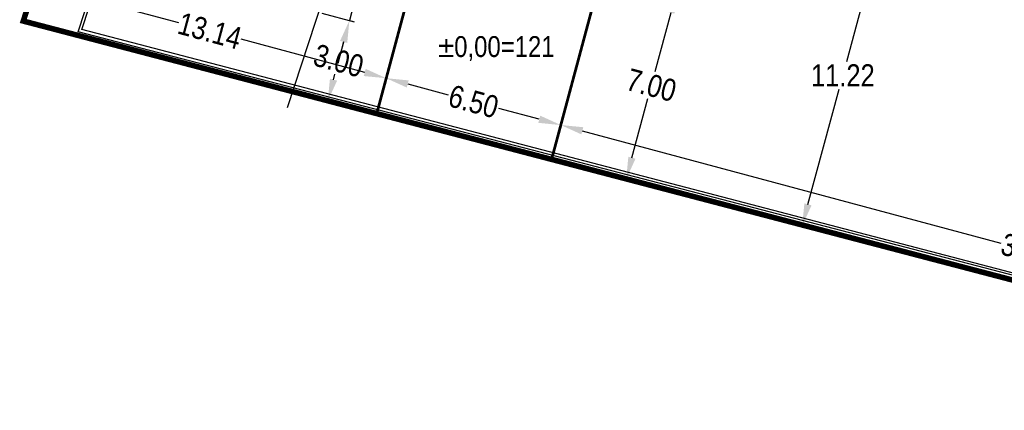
# Model space of a CAD drawing. Extents: x 6414462 to 7495468, y 5756825 to 5824657.
# Tile 9 of 54: x 6497148 to 6497183, y 5810088 to 5810102. Entities that reach past the tile are written whole.
import ezdxf

# ---------------------------------------------------------------- set-up
doc = ezdxf.new("R2010")
doc.units = 0
doc.linetypes.add('Lipnica teren 1$0$ACAD_ISO04W100', pattern=[30, 24, -3, 0, -3])
doc.layers.add('Lipnica teren 1$0$GRANICA', color=1, linetype='Lipnica teren 1$0$ACAD_ISO04W100', true_color=0xff0000)
doc.layers.add('Lipnica teren 1$0$RZĘDNE PROJEKTOWANE', color=7, linetype='Continuous', true_color=0x24aadb)
doc.styles.add('Lipnica teren 1$0$Arial Narrow', font='ARIALN.TTF')
doc.dimstyles.new('Lipnica teren 1$0$Standard', dxfattribs={"dimtxt": 0.8, "dimasz": 0.8, "dimexe": 0.18, "dimexo": 0.0625, "dimgap": 0.09, "dimtad": 0, "dimtih": 1, "dimtoh": 1, "dimzin": 0, "dimdsep": 46, "dimtxsty": 'Lipnica teren 1$0$Arial Narrow', "dimcen": 0.8, "dimadec": 0, "dimazin": 0, "dimtfac": 1, "dimtofl": 0, "dimtmove": 0, "dimatfit": 3, "dimfxl": 1, "dimtolj": 1, "dimtzin": 0, "dimarcsym": 0})

# ---------------------------------------------------------------- blocks, each defined once
blk = doc.blocks.new('*D46')
at = {"color": 0, "lineweight": -2, "transparency": 16777216}
for p, q in [((6497177.243, 5810105.721), (6497178.748, 5810105.315)), ((6497178.365, 5810104.589), (6497177.244, 5810100.44)), ((6497175.857, 5810095.307), (6497176.978, 5810099.457)), ((6497175.058, 5810094.695), (6497175.822, 5810094.488))]:
    blk.add_line(p, q, dxfattribs=at)
at = {"color": 0, "transparency": 16777216}
for points in [[(6497178.237, 5810104.624), (6497178.494, 5810104.555), (6497178.574, 5810105.362)], [(6497175.728, 5810095.342), (6497175.986, 5810095.273), (6497175.648, 5810094.535)]]:
    blk.add_solid(points, dxfattribs=at)
at = {"layer": 'Defpoints', "color": 0, "transparency": 16777216}
for p in [(6497177.183, 5810105.738), (6497174.997, 5810094.711), (6497175.648, 5810094.535)]:
    blk.add_point(p, dxfattribs=at)
at = {"color": 0, "transparency": 16777216, "insert": (6497177.111, 5810099.948), "char_height": 0.8, "attachment_point": 5, "style": 'Lipnica teren 1$0$Arial Narrow'}
blk.add_mtext('\\A1;11.22', dxfattribs=at)
blk = doc.blocks.new('*D48')
at = {"color": 0, "lineweight": -2, "transparency": 16777216}
for p, q in [((6497177.224, 5810105.674), (6497176.771, 5810103.984)), ((6497177.591, 5810103.951), (6497188.745, 5810100.959)), ((6497202.306, 5810097.321), (6497191.152, 5810100.313)), ((6497203.485, 5810098.629), (6497203.032, 5810096.94))]:
    blk.add_line(p, q, dxfattribs=at)
at = {"color": 0, "transparency": 16777216}
for points in [[(6497177.625, 5810104.08), (6497177.556, 5810103.822), (6497176.818, 5810104.158)], [(6497202.341, 5810097.45), (6497202.271, 5810097.193), (6497203.079, 5810097.114)]]:
    blk.add_solid(points, dxfattribs=at)
at = {"layer": 'Defpoints', "color": 0, "transparency": 16777216}
for p in [(6497177.241, 5810105.734), (6497203.501, 5810098.69), (6497203.079, 5810097.114)]:
    blk.add_point(p, dxfattribs=at)
at = {"color": 0, "transparency": 16777216, "insert": (6497189.948, 5810100.636), "char_height": 0.8, "attachment_point": 5, "style": 'Lipnica teren 1$0$Arial Narrow'}
blk.add_mtext('\\A1;27.19', dxfattribs=at)
blk = doc.blocks.new('*D53')
at = {"color": 0, "lineweight": -2, "transparency": 16777216}
for p, q in [((6497160.228, 5810105.109), (6497160.436, 5810105.881)), ((6497159.031, 5810104.604), (6497160.193, 5810104.29)), ((6497160.019, 5810104.337), (6497159.368, 5810101.923)), ((6497158.38, 5810102.19), (6497159.542, 5810101.876)), ((6497159.159, 5810101.151), (6497158.951, 5810100.378))]:
    blk.add_line(p, q, dxfattribs=at)
at = {"color": 0, "transparency": 16777216}
for points in [[(6497160.099, 5810105.144), (6497160.357, 5810105.074), (6497160.019, 5810104.337)], [(6497159.031, 5810101.186), (6497159.288, 5810101.116), (6497159.368, 5810101.923)]]:
    blk.add_solid(points, dxfattribs=at)
at = {"layer": 'Defpoints', "color": 0, "transparency": 16777216}
for p in [(6497158.971, 5810104.62), (6497158.319, 5810102.206), (6497159.368, 5810101.923)]:
    blk.add_point(p, dxfattribs=at)
at = {"color": 0, "transparency": 16777216, "insert": (6497159.694, 5810103.13), "char_height": 0.8, "attachment_point": 5, "style": 'Lipnica teren 1$0$Arial Narrow'}
blk.add_mtext('\\A1;2.50', dxfattribs=at)
blk = doc.blocks.new('*D55')
at = {"color": 0, "lineweight": -2, "transparency": 16777216}
for p, q in [((6497168.505, 5810103.679), (6497171.307, 5810102.927)), ((6497170.926, 5810102.201), (6497170.356, 5810100.075)), ((6497169.527, 5810096.986), (6497170.097, 5810099.112)), ((6497166.7, 5810096.916), (6497169.493, 5810096.166))]:
    blk.add_line(p, q, dxfattribs=at)
at = {"color": 0, "transparency": 16777216}
for points in [[(6497170.797, 5810102.236), (6497171.055, 5810102.167), (6497171.133, 5810102.974)], [(6497169.398, 5810097.02), (6497169.656, 5810096.951), (6497169.32, 5810096.213)]]:
    blk.add_solid(points, dxfattribs=at)
at = {"layer": 'Defpoints', "color": 0, "transparency": 16777216}
for p in [(6497168.445, 5810103.695), (6497166.64, 5810096.932), (6497169.32, 5810096.213)]:
    blk.add_point(p, dxfattribs=at)
at = {"color": 0, "transparency": 16777216, "insert": (6497170.226, 5810099.593), "char_height": 0.8, "attachment_point": 5, "rotation": 344.9811, "style": 'Lipnica teren 1$0$Arial Narrow'}
blk.add_mtext('\\A1;7.00', dxfattribs=at)
blk = doc.blocks.new('*D58')
at = {"color": 0, "lineweight": -2, "transparency": 16777216}
for p, q in [((6497147.656, 5810101.962), (6497148.048, 5810103.424)), ((6497148.774, 5810103.043), (6497153.221, 5810101.85)), ((6497159.919, 5810100.053), (6497155.472, 5810101.246)), ((6497160.378, 5810098.677), (6497160.738, 5810100.02))]:
    blk.add_line(p, q, dxfattribs=at)
at = {"color": 0, "transparency": 16777216}
for points in [[(6497148.809, 5810103.172), (6497148.74, 5810102.915), (6497148.002, 5810103.251)], [(6497159.953, 5810100.182), (6497159.884, 5810099.924), (6497160.692, 5810099.846)]]:
    blk.add_solid(points, dxfattribs=at)
at = {"layer": 'Defpoints', "color": 0, "transparency": 16777216}
for p in [(6497147.64, 5810101.902), (6497160.692, 5810099.846), (6497160.362, 5810098.616)]:
    blk.add_point(p, dxfattribs=at)
at = {"color": 0, "transparency": 16777216, "insert": (6497154.347, 5810101.548), "char_height": 0.8, "attachment_point": 5, "rotation": 344.9811, "style": 'Lipnica teren 1$0$Arial Narrow'}
blk.add_mtext('\\A1;13.14', dxfattribs=at)
blk = doc.blocks.new('*D59')
at = {"color": 0, "lineweight": -2, "transparency": 16777216}
for p, q in [((6497160.378, 5810098.677), (6497160.738, 5810100.02)), ((6497161.464, 5810099.639), (6497162.92, 5810099.248)), ((6497166.197, 5810098.369), (6497164.741, 5810098.759)), ((6497166.656, 5810096.992), (6497167.016, 5810098.335))]:
    blk.add_line(p, q, dxfattribs=at)
at = {"color": 0, "transparency": 16777216}
for points in [[(6497161.499, 5810099.767), (6497161.43, 5810099.51), (6497160.692, 5810099.846)], [(6497166.231, 5810098.498), (6497166.162, 5810098.24), (6497166.97, 5810098.161)]]:
    blk.add_solid(points, dxfattribs=at)
at = {"layer": 'Defpoints', "color": 0, "transparency": 16777216}
for p in [(6497160.362, 5810098.616), (6497166.97, 5810098.161), (6497166.64, 5810096.932)]:
    blk.add_point(p, dxfattribs=at)
at = {"color": 0, "transparency": 16777216, "insert": (6497163.831, 5810099.004), "char_height": 0.8, "attachment_point": 5, "rotation": 344.9811, "style": 'Lipnica teren 1$0$Arial Narrow'}
blk.add_mtext('\\A1;6.50', dxfattribs=at)
blk = doc.blocks.new('*D60')
at = {"color": 0, "lineweight": -2, "transparency": 16777216}
for p, q in [((6497166.656, 5810096.993), (6497167.016, 5810098.336)), ((6497167.742, 5810097.954), (6497182.787, 5810093.918)), ((6497200.148, 5810089.26), (6497185.104, 5810093.296)), ((6497200.661, 5810088.082), (6497200.968, 5810089.226))]:
    blk.add_line(p, q, dxfattribs=at)
at = {"color": 0, "transparency": 16777216}
for points in [[(6497167.777, 5810098.083), (6497167.708, 5810097.826), (6497166.97, 5810098.162)], [(6497200.183, 5810089.389), (6497200.114, 5810089.131), (6497200.921, 5810089.052)]]:
    blk.add_solid(points, dxfattribs=at)
at = {"layer": 'Defpoints', "color": 0, "transparency": 16777216}
for p in [(6497166.64, 5810096.932), (6497200.921, 5810089.052), (6497200.644, 5810088.021)]:
    blk.add_point(p, dxfattribs=at)
at = {"color": 0, "transparency": 16777216, "insert": (6497183.945, 5810093.607), "char_height": 0.8, "attachment_point": 5, "rotation": 344.9811, "style": 'Lipnica teren 1$0$Arial Narrow'}
blk.add_mtext('\\A1;35.15', dxfattribs=at)
blk = doc.blocks.new('*D61')
at = {"color": 0, "lineweight": -2, "transparency": 16777216}
for p, q in [((6497159.428, 5810101.907), (6497159.542, 5810101.877)), ((6497159.161, 5810101.15), (6497159.108, 5810100.953)), ((6497158.797, 5810099.793), (6497158.849, 5810099.99)), ((6497156.506, 5810099.58), (6497158.763, 5810098.974))]:
    blk.add_line(p, q, dxfattribs=at)
at = {"color": 0, "transparency": 16777216}
for points in [[(6497159.032, 5810101.185), (6497159.289, 5810101.116), (6497159.368, 5810101.923)], [(6497158.668, 5810099.828), (6497158.925, 5810099.759), (6497158.589, 5810099.021)]]:
    blk.add_solid(points, dxfattribs=at)
at = {"layer": 'Defpoints', "color": 0, "transparency": 16777216}
for p in [(6497159.368, 5810101.923), (6497156.446, 5810099.596), (6497158.589, 5810099.021)]:
    blk.add_point(p, dxfattribs=at)
at = {"color": 0, "transparency": 16777216, "insert": (6497158.979, 5810100.472), "char_height": 0.8, "attachment_point": 5, "rotation": 344.9811, "style": 'Lipnica teren 1$0$Arial Narrow'}
blk.add_mtext('\\A1;3.00', dxfattribs=at)
blk = doc.blocks.new('Lipnica teren 1')
at = {"elevation": 10.22}
for points in [[(6497155.948, 5810120.827), (6497159.873, 5810122.959), (6497206.458, 5810110.482), (6497200.506, 5810088.258), (6497149.618, 5810101.516)], [(6497156.056, 5810120.835), (6497159.879, 5810122.906), (6497206.396, 5810110.447), (6497200.471, 5810088.319), (6497149.751, 5810101.602)]]:
    blk.add_lwpolyline(points, close=True, dxfattribs=at)
blk.add_lwpolyline([(6497157.142, 5810098.787), (6497162.982, 5810116.603)], dxfattribs=at)
at = {"const_width": 0.1, "elevation": 10.22}
blk.add_lwpolyline([(6497162.176, 5810105.377), (6497168.454, 5810103.693), (6497166.64, 5810096.932), (6497160.362, 5810098.616)], close=True, dxfattribs=at)
at = {"layer": 'Lipnica teren 1$0$GRANICA', "ltscale": 0.1, "const_width": 0.2, "elevation": 10.22}
blk.add_lwpolyline([(6497153.48, 5810119.718), (6497159.849, 5810123.167), (6497206.696, 5810110.62), (6497200.644, 5810088.021), (6497147.64, 5810101.902)], close=True, dxfattribs=at)
at = {"layer": 'Lipnica teren 1$0$RZĘDNE PROJEKTOWANE', "linetype": 'Continuous', "lineweight": 0, "style": 'Lipnica teren 1$0$Arial Narrow'}
blk.add_text('%%P0,00=121', height=0.75, rotation=360, dxfattribs=at).set_placement((6497162.562, 5810100.609, 10.22))
dim = blk.add_linear_dim(base=(6497159.368, 5810101.923, 10.22), p1=(6497158.971, 5810104.62, 10.22), p2=(6497158.319, 5810102.206, 10.22), angle=74.8947, dimstyle='Lipnica teren 1$0$Standard', override={"dimtmove": 1})
dim.commit()
dim.dimension.update_dxf_attribs({"geometry": '*D53', "text_midpoint": (6497159.694, 5810103.13, 10.22), "dimtype": 128})
for base, p1, p2, angle, picture, middle in [((6497175.648, 5810094.535, 10.22), (6497177.183, 5810105.738, 10.22), (6497174.997, 5810094.711, 10.22), 74.8779, '*D46', (6497177.111, 5810099.948, 10.22)), ((6497166.97, 5810098.161, 10.22), (6497160.362, 5810098.616, 10.22), (6497166.64, 5810096.932, 10.22), 344.9811, '*D59', (6497163.831, 5810099.004, 10.22)), ((6497200.921, 5810089.052, 10.22), (6497166.64, 5810096.932, 10.22), (6497200.644, 5810088.021, 10.22), 344.9811, '*D60', (6497183.945, 5810093.607, 10.22))]:
    dim = blk.add_linear_dim(base=base, p1=p1, p2=p2, angle=angle, dimstyle='Lipnica teren 1$0$Standard', override={"dimtmove": 1})
    dim.commit()
    dim.dimension.update_dxf_attribs({"geometry": picture, "text_midpoint": middle})
dim = blk.add_aligned_dim(p1=(6497177.241, 5810105.734, 10.22), p2=(6497203.501, 5810098.69, 10.22), distance=-1.631, dimstyle='Lipnica teren 1$0$Standard')
dim.commit()
dim.dimension.update_dxf_attribs({"geometry": '*D48', "text_midpoint": (6497189.948, 5810100.636, 10.22)})
for base, p1, p2, angle, picture, middle in [((6497169.32, 5810096.213, 10.22), (6497168.445, 5810103.695, 10.22), (6497166.64, 5810096.932, 10.22), 74.9811, '*D55', (6497170.226, 5810099.593, 10.22)), ((6497160.692, 5810099.846, 10.22), (6497147.64, 5810101.902, 10.22), (6497160.362, 5810098.616, 10.22), 344.9811, '*D58', (6497154.347, 5810101.548, 10.22))]:
    dim = blk.add_linear_dim(base=base, p1=p1, p2=p2, angle=angle, dimstyle='Lipnica teren 1$0$Standard')
    dim.commit()
    dim.dimension.update_dxf_attribs({"geometry": picture, "text_midpoint": middle})
dim = blk.add_linear_dim(base=(6497158.589, 5810099.021, 10.22), p1=(6497159.368, 5810101.923, 10.22), p2=(6497156.446, 5810099.596, 10.22), angle=74.9811, text='3.00', dimstyle='Lipnica teren 1$0$Standard')
dim.commit()
dim.dimension.update_dxf_attribs({"geometry": '*D61', "text_midpoint": (6497158.979, 5810100.472, 10.22)})

msp = doc.modelspace()

# ---------------------------------------------------------------- block references
msp.add_blockref('Lipnica teren 1', (0, 0))

doc.saveas('drawing.dxf')
